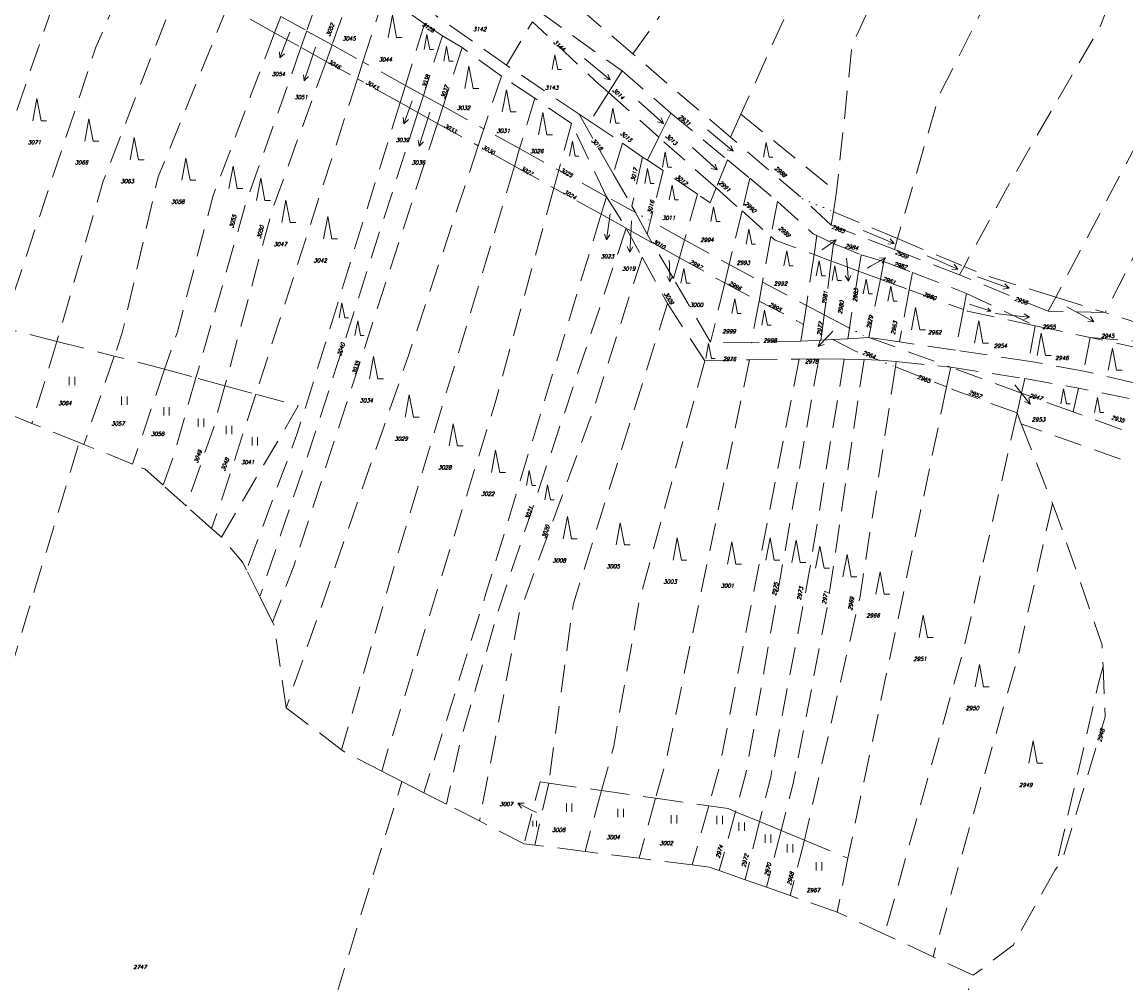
# Model space of a CAD drawing. Header units: metres. Extents: x -626722 to -621116, y -1178216 to -1174550.
# Tile 70 of 86: x -624672 to -624473, y -1175971 to -1175799. Entities that reach past the tile are written whole.
import ezdxf
from ezdxf.enums import TextEntityAlignment as Align

# ---------------------------------------------------------------- set-up
doc = ezdxf.new("R2010")
doc.units = ezdxf.units.M
doc.header["$MEASUREMENT"] = 0
doc.linetypes.add('DASHEDX2', pattern=[1.5, 1, -0.5])
doc.linetypes.add('DOT', pattern=[0.25, 0, -0.25])
for name, color, linetype, lineweight in [('8_kat_KN_Hranice parcel', 200, 'DASHEDX2', 25), ('8_kat_KN_PČ popisy', 210, 'Continuous', 0), ('8_kat_KN_Slučkové čáry', 200, 'DOT', 25), ('8_kat_KN_Značky kultur', 7, 'Continuous', 0), ('8_kat_KN_Čísla parcel', 200, 'Continuous', 25)]:
    doc.layers.add(name, color=color, linetype=linetype, lineweight=lineweight)
doc.styles.add('Style-ITALICS', font='ITALICS.shx')

# ---------------------------------------------------------------- blocks, each defined once
blk = doc.blocks.new('1029')
at = {"layer": '8_kat_KN_PČ popisy', "color": 6, "linetype": 'Continuous', "lineweight": 0}
for p, q in [((0, 0), (-0.16, -3)), ((-0.16, -3), (-0.61, -1.97)), ((-0.16, -3), (0.39, -2.02))]:
    blk.add_line(p, q, dxfattribs=at)
blk = doc.blocks.new('1029_29')
at = {"layer": '8_kat_KN_PČ popisy', "color": 6, "linetype": 'Continuous', "lineweight": 0}
for p, q in [((0, 0), (-0.88, -2.87)), ((-0.88, -2.87), (-1.06, -1.77)), ((-0.88, -2.87), (-0.11, -2.06))]:
    blk.add_line(p, q, dxfattribs=at)
blk = doc.blocks.new('1029_113')
at = {"layer": '8_kat_KN_PČ popisy', "color": 6, "linetype": 'Continuous', "lineweight": 0}
for p, q in [((0, 0), (-1.03, -2.82)), ((-1.03, -2.82), (-1.15, -1.71)), ((-1.03, -2.82), (-0.21, -2.05))]:
    blk.add_line(p, q, dxfattribs=at)
blk = doc.blocks.new('1029_102')
at = {"layer": '8_kat_KN_PČ popisy', "color": 6, "linetype": 'Continuous', "lineweight": 0}
for p, q in [((0, 0), (2.98, -0.31)), ((2.98, -0.31), (2.04, 0.29)), ((2.98, -0.31), (1.94, -0.71))]:
    blk.add_line(p, q, dxfattribs=at)
blk = doc.blocks.new('1029_119')
at = {"layer": '8_kat_KN_PČ popisy', "color": 6, "linetype": 'Continuous', "lineweight": 0}
for p, q in [((0, 0), (-2.67, 1.36)), ((-2.67, 1.36), (-1.55, 1.35)), ((-2.67, 1.36), (-2.01, 0.46))]:
    blk.add_line(p, q, dxfattribs=at)
blk = doc.blocks.new('1029_162')
at = {"layer": '8_kat_KN_PČ popisy', "color": 6, "linetype": 'Continuous', "lineweight": 0}
for p, q in [((0, 0), (0.1, -3)), ((0.1, -3), (-0.43, -2.02)), ((0.1, -3), (0.57, -1.98))]:
    blk.add_line(p, q, dxfattribs=at)
blk = doc.blocks.new('1029_173')
at = {"layer": '8_kat_KN_PČ popisy', "color": 6, "linetype": 'Continuous', "lineweight": 0}
for p, q in [((0, 0), (-0.42, -2.97)), ((-0.42, -2.97), (-0.77, -1.91)), ((-0.42, -2.97), (0.22, -2.05))]:
    blk.add_line(p, q, dxfattribs=at)
blk = doc.blocks.new('1029_49')
at = {"layer": '8_kat_KN_PČ popisy', "color": 6, "linetype": 'Continuous', "lineweight": 0}
for p, q in [((0, 0), (0.26, -2.99)), ((0.26, -2.99), (0.67, -1.95)), ((0.26, -2.99), (-0.32, -2.04))]:
    blk.add_line(p, q, dxfattribs=at)
blk = doc.blocks.new('1029_171')
at = {"layer": '8_kat_KN_PČ popisy', "color": 6, "linetype": 'Continuous', "lineweight": 0}
for p, q in [((0, 0), (2.46, 1.72)), ((2.46, 1.72), (1.35, 1.56)), ((2.46, 1.72), (1.93, 0.74))]:
    blk.add_line(p, q, dxfattribs=at)
blk = doc.blocks.new('1029_176')
at = {"layer": '8_kat_KN_PČ popisy', "color": 6, "linetype": 'Continuous', "lineweight": 0}
for p, q in [((0, 0), (-0.98, -2.84)), ((-0.98, -2.84), (-1.12, -1.73)), ((-0.98, -2.84), (-0.18, -2.05))]:
    blk.add_line(p, q, dxfattribs=at)
blk = doc.blocks.new('1029_177')
at = {"layer": '8_kat_KN_PČ popisy', "color": 6, "linetype": 'Continuous', "lineweight": 0}
for p, q in [((0, 0), (-1.08, -2.8)), ((-1.08, -2.8), (-1.18, -1.69)), ((-1.08, -2.8), (-0.25, -2.05))]:
    blk.add_line(p, q, dxfattribs=at)
blk = doc.blocks.new('1029_74')
at = {"layer": '8_kat_KN_PČ popisy', "color": 6, "linetype": 'Continuous', "lineweight": 0}
for p, q in [((0, 0), (2.62, -1.46)), ((2.62, -1.46), (1.51, -1.41)), ((2.62, -1.46), (1.99, -0.53))]:
    blk.add_line(p, q, dxfattribs=at)
blk = doc.blocks.new('1029_185')
at = {"layer": '8_kat_KN_PČ popisy', "color": 6, "linetype": 'Continuous', "lineweight": 0}
for p, q in [((0, 0), (1.89, -2.33)), ((1.89, -2.33), (0.87, -1.87)), ((1.89, -2.33), (1.65, -1.24))]:
    blk.add_line(p, q, dxfattribs=at)
blk = doc.blocks.new('1029_188')
at = {"layer": '8_kat_KN_PČ popisy', "color": 6, "linetype": 'Continuous', "lineweight": 0}
for p, q in [((0, 0), (-2.08, -2.16)), ((-2.08, -2.16), (-1.75, -1.09)), ((-2.08, -2.16), (-1.03, -1.79))]:
    blk.add_line(p, q, dxfattribs=at)
blk = doc.blocks.new('1029_189')
at = {"layer": '8_kat_KN_PČ popisy', "color": 6, "linetype": 'Continuous', "lineweight": 0}
for p, q in [((0, 0), (2.62, 1.46)), ((2.62, 1.46), (1.51, 1.41)), ((2.62, 1.46), (1.99, 0.53))]:
    blk.add_line(p, q, dxfattribs=at)
blk = doc.blocks.new('3.08_1')
at = {"layer": '8_kat_KN_Značky kultur', "color": 7, "linetype": 'Continuous', "lineweight": 13}
for p, q in [((0, 2.68), (-0.5, 0)), ((0.5, 0), (0, 2.68)), ((0.5, 0), (1.17, 0))]:
    blk.add_line(p, q, dxfattribs=at)
blk = doc.blocks.new('8.02_6')
at = {"layer": '8_kat_KN_Značky kultur', "color": 7, "linetype": 'Continuous', "lineweight": 13}
for p, q in [((-2.22, 1.99), (2.24, -2.02)), ((2.24, -2.02), (1.18, -1.74)), ((2.24, -2.02), (1.85, -1))]:
    blk.add_line(p, q, dxfattribs=at)
blk = doc.blocks.new('3.08')
at = {"layer": '8_kat_KN_Značky kultur', "color": 7, "linetype": 'Continuous', "lineweight": 13}
for p, q in [((0, 4), (-0.75, 0)), ((0.75, 0), (0, 4)), ((0.75, 0), (1.75, 0))]:
    blk.add_line(p, q, dxfattribs=at)
blk = doc.blocks.new('3.06')
at = {"layer": '8_kat_KN_Značky kultur', "color": 7, "linetype": 'Continuous', "lineweight": 13}
for p, q in [((-0.51, 0), (-0.51, 1.5)), ((0.49, 0), (0.49, 1.5))]:
    blk.add_line(p, q, dxfattribs=at)
blk = doc.blocks.new('8.02_17')
at = {"layer": '8_kat_KN_Značky kultur', "color": 7, "linetype": 'Continuous', "lineweight": 13}
for p, q in [((-1.9, 0.61), (1.92, -0.63)), ((1.92, -0.63), (1.19, -0.75)), ((1.92, -0.63), (1.4, -0.11))]:
    blk.add_line(p, q, dxfattribs=at)
blk = doc.blocks.new('8.02_7')
at = {"layer": '8_kat_KN_Značky kultur', "color": 7, "linetype": 'Continuous', "lineweight": 13}
for p, q in [((-2.81, 1.01), (2.83, -1.04)), ((2.83, -1.04), (1.74, -1.18)), ((2.83, -1.04), (2.09, -0.23))]:
    blk.add_line(p, q, dxfattribs=at)
blk = doc.blocks.new('8.02_21')
at = {"layer": '8_kat_KN_Značky kultur', "color": 7, "linetype": 'Continuous', "lineweight": 13}
for p, q in [((-2.75, 1.16), (2.77, -1.19)), ((2.77, -1.19), (1.68, -1.27)), ((2.77, -1.19), (2.07, -0.34))]:
    blk.add_line(p, q, dxfattribs=at)
blk = doc.blocks.new('8.02_29')
at = {"layer": '8_kat_KN_Značky kultur', "color": 7, "linetype": 'Continuous', "lineweight": 13}
for p, q in [((-2.29, 1.91), (2.31, -1.95)), ((2.31, -1.95), (1.23, -1.7)), ((2.31, -1.95), (1.88, -0.93))]:
    blk.add_line(p, q, dxfattribs=at)
blk = doc.blocks.new('3.06_1')
at = {"layer": '8_kat_KN_Značky kultur', "color": 7, "linetype": 'Continuous', "lineweight": 13}
for p, q in [((-0.34, 0), (-0.34, 1)), ((0.33, 0), (0.33, 1))]:
    blk.add_line(p, q, dxfattribs=at)

msp = doc.modelspace()

# ---------------------------------------------------------------- linework, layer by layer
at = {"layer": '8_kat_KN_Hranice parcel', "lineweight": 13, "ltscale": 5}
for p, q in [((-624436.15, -1175753.25), (-624486.09, -1175847.95)), ((-624616.22, -1175788.11), (-624620.47, -1175800.15)), ((-624611.62, -1175790.66), (-624615.95, -1175802.65)), ((-624561.95, -1175804.29), (-624575.94, -1175792.33)), ((-624606.56, -1175793.79), (-624610.41, -1175805.72)), ((-624599.35, -1175798.9), (-624606.56, -1175793.79)), ((-624626.27, -1175800.48), (-624634.71, -1175795.79)), ((-624578.86, -1175796.6), (-624563.91, -1175807.34)), ((-624625.16, -1175797.56), (-624626.27, -1175800.48)), ((-624625.16, -1175797.56), (-624620.47, -1175800.15)), ((-624599.35, -1175798.9), (-624602.78, -1175809.94)), ((-624596.13, -1175801.02), (-624599.35, -1175798.9)), ((-624584.63, -1175806.31), (-624597.36, -1175797.37)), ((-624584.63, -1175806.31), (-624579.98, -1175798.49)), ((-624561.95, -1175804.29), (-624557.16, -1175797.49)), ((-624626.27, -1175800.48), (-624621.52, -1175803.12)), ((-624620.47, -1175800.15), (-624621.52, -1175803.12)), ((-624615.95, -1175802.65), (-624620.47, -1175800.15)), ((-624596.13, -1175801.02), (-624599.56, -1175811.72)), ((-624592.61, -1175803.15), (-624596.13, -1175801.02)), ((-624615.95, -1175802.65), (-624617.02, -1175805.62)), ((-624615.95, -1175802.65), (-624610.41, -1175805.72)), ((-624617.02, -1175805.62), (-624621.52, -1175803.12)), ((-624592.61, -1175803.15), (-624596.02, -1175813.67)), ((-624585.56, -1175808.26), (-624592.61, -1175803.15)), ((-624544.44, -1175819.25), (-624561.95, -1175804.29)), ((-624617.02, -1175805.62), (-624611.38, -1175808.75)), ((-624610.41, -1175805.72), (-624611.38, -1175808.75)), ((-624602.78, -1175809.94), (-624610.41, -1175805.72)), ((-624571.6, -1175815.11), (-624584.63, -1175806.31)), ((-624611.38, -1175808.75), (-624629.63, -1175865.36)), ((-624603.73, -1175813.01), (-624611.38, -1175808.75)), ((-624585.56, -1175808.26), (-624588.7, -1175817.73)), ((-624579.58, -1175812.23), (-624585.56, -1175808.26)), ((-624563.91, -1175807.34), (-624566.35, -1175811.2)), ((-624563.91, -1175807.34), (-624555.14, -1175814.89)), ((-624602.78, -1175809.94), (-624603.73, -1175813.01)), ((-624602.78, -1175809.94), (-624599.56, -1175811.72)), ((-624599.56, -1175811.72), (-624600.54, -1175814.78)), ((-624596.02, -1175813.67), (-624599.56, -1175811.72)), ((-624579.58, -1175812.23), (-624582.29, -1175821.27)), ((-624572.98, -1175816.77), (-624579.58, -1175812.23)), ((-624566.35, -1175811.2), (-624569.65, -1175816.42)), ((-624566.35, -1175811.2), (-624557.31, -1175819.23)), ((-624603.73, -1175813.01), (-624600.54, -1175814.78)), ((-624597.02, -1175816.74), (-624600.54, -1175814.78)), ((-624596.02, -1175813.67), (-624597.02, -1175816.74)), ((-624596.02, -1175813.67), (-624588.7, -1175817.73)), ((-624555.14, -1175814.89), (-624557.31, -1175819.23)), ((-624555.14, -1175814.89), (-624545.01, -1175823.28)), ((-624597.02, -1175816.74), (-624589.72, -1175820.8)), ((-624572.98, -1175816.77), (-624575.27, -1175825.16)), ((-624566.68, -1175829.91), (-624572.98, -1175816.77)), ((-624569.65, -1175816.42), (-624571.6, -1175815.11)), ((-624571.6, -1175815.11), (-624565.51, -1175825.8)), ((-624569.65, -1175816.42), (-624563.81, -1175820.27)), ((-624542.57, -1175815.09), (-624544.44, -1175819.25)), ((-624542.57, -1175815.09), (-624525.41, -1175829.04)), ((-624588.7, -1175817.73), (-624589.72, -1175820.8)), ((-624582.29, -1175821.27), (-624588.7, -1175817.73)), ((-624583.23, -1175824.41), (-624589.72, -1175820.8)), ((-624563.81, -1175820.27), (-624565.51, -1175825.8)), ((-624563.81, -1175820.27), (-624560.23, -1175822.79)), ((-624557.31, -1175819.23), (-624559.37, -1175823.37)), ((-624547.03, -1175828.34), (-624557.31, -1175819.23)), ((-624582.29, -1175821.27), (-624583.23, -1175824.41)), ((-624582.29, -1175821.27), (-624575.27, -1175825.16)), ((-624560.23, -1175822.79), (-624562.14, -1175831.6)), ((-624560.23, -1175822.79), (-624559.37, -1175823.37)), ((-624583.23, -1175824.41), (-624576.14, -1175828.35)), ((-624559.37, -1175823.37), (-624556.53, -1175825.23)), ((-624545.01, -1175823.28), (-624547.03, -1175828.34)), ((-624545.01, -1175823.28), (-624540.98, -1175826.61)), ((-624463.44, -1175823.63), (-624477.25, -1175850.72)), ((-624575.27, -1175825.16), (-624576.14, -1175828.35)), ((-624566.68, -1175829.91), (-624575.27, -1175825.16)), ((-624565.51, -1175825.8), (-624562.14, -1175831.6)), ((-624556.53, -1175825.23), (-624558.8, -1175834.26)), ((-624550.37, -1175829.47), (-624556.53, -1175825.23)), ((-624540.98, -1175826.61), (-624542.38, -1175832.47)), ((-624540.98, -1175826.61), (-624536.04, -1175830.79)), ((-624567.64, -1175833.07), (-624576.14, -1175828.35)), ((-624547.03, -1175828.34), (-624542.38, -1175832.47)), ((-624566.68, -1175829.91), (-624567.64, -1175833.07)), ((-624561.51, -1175832.77), (-624566.68, -1175829.91)), ((-624566.68, -1175829.91), (-624563.16, -1175835.56)), ((-624550.37, -1175829.47), (-624552.7, -1175837.64)), ((-624536.04, -1175830.79), (-624537.2, -1175837.07)), ((-624525.41, -1175829.04), (-624525.99, -1175832.61)), ((-624562.14, -1175831.6), (-624561.51, -1175832.77)), ((-624561.51, -1175832.77), (-624559.4, -1175836.63)), ((-624542.38, -1175832.47), (-624544.68, -1175842.08)), ((-624542.38, -1175832.47), (-624537.2, -1175837.07)), ((-624525.99, -1175832.61), (-624526.38, -1175835.01)), ((-624514.47, -1175837.44), (-624525.99, -1175832.61)), ((-624563.16, -1175835.56), (-624567.64, -1175833.07)), ((-624558.8, -1175834.26), (-624559.4, -1175836.63)), ((-624552.7, -1175837.64), (-624558.8, -1175834.26)), ((-624558.49, -1175838.16), (-624563.16, -1175835.56)), ((-624563.16, -1175835.56), (-624560.32, -1175840.76)), ((-624559.4, -1175836.63), (-624558.49, -1175838.16)), ((-624515.04, -1175839.41), (-624526.38, -1175835.01)), ((-624554.67, -1175844.59), (-624558.49, -1175838.16)), ((-624553.61, -1175840.87), (-624558.49, -1175838.16)), ((-624552.7, -1175837.64), (-624553.61, -1175840.87)), ((-624552.7, -1175837.64), (-624544.68, -1175842.08)), ((-624537.2, -1175837.07), (-624538.71, -1175845.27)), ((-624528.94, -1175836.88), (-624529.45, -1175840.31)), ((-624528.94, -1175836.88), (-624525.95, -1175838.33)), ((-624525.95, -1175838.33), (-624526.36, -1175841.45)), ((-624525.95, -1175838.33), (-624521.01, -1175840.32)), ((-624514.47, -1175837.44), (-624515.04, -1175839.41)), ((-624514.47, -1175837.44), (-624502.55, -1175842.43)), ((-624529.45, -1175840.31), (-624530.82, -1175849.43)), ((-624526.36, -1175841.45), (-624529.45, -1175840.31)), ((-624521.01, -1175840.32), (-624521.48, -1175843.25)), ((-624521.01, -1175840.32), (-624516.94, -1175841.51)), ((-624503.38, -1175843.95), (-624515.04, -1175839.41)), ((-624560.32, -1175840.76), (-624555.76, -1175849.1)), ((-624553.61, -1175840.87), (-624554.67, -1175844.59)), ((-624553.61, -1175840.87), (-624545.47, -1175845.39)), ((-624544.68, -1175842.08), (-624545.47, -1175845.39)), ((-624526.36, -1175841.45), (-624527.62, -1175851.11)), ((-624521.48, -1175843.25), (-624526.36, -1175841.45)), ((-624516.94, -1175841.51), (-624517.56, -1175844.69)), ((-624516.94, -1175841.51), (-624511.78, -1175843.5)), ((-624502.55, -1175842.43), (-624503.38, -1175843.95)), ((-624548.02, -1175856.04), (-624554.67, -1175844.59)), ((-624521.48, -1175843.25), (-624523.1, -1175853.49)), ((-624517.56, -1175844.69), (-624521.48, -1175843.25)), ((-624517.56, -1175844.69), (-624519.62, -1175855.16)), ((-624517.56, -1175844.69), (-624512.37, -1175846.6)), ((-624511.78, -1175843.5), (-624512.37, -1175846.6)), ((-624511.78, -1175843.5), (-624502.12, -1175847.27)), ((-624487.44, -1175850.47), (-624503.38, -1175843.95)), ((-624545.47, -1175845.39), (-624548.02, -1175856.04)), ((-624538.71, -1175845.27), (-624539.33, -1175848.64)), ((-624538.71, -1175845.27), (-624530.82, -1175849.43)), ((-624512.37, -1175846.6), (-624514.14, -1175855.97)), ((-624512.37, -1175846.6), (-624502.67, -1175850.17)), ((-624539.33, -1175848.64), (-624540.71, -1175856.12)), ((-624539.33, -1175848.64), (-624531.33, -1175852.82)), ((-624502.12, -1175847.27), (-624502.67, -1175850.17)), ((-624502.12, -1175847.27), (-624489.79, -1175853.06)), ((-624486.09, -1175847.95), (-624487.44, -1175850.47)), ((-624486.09, -1175847.95), (-624477.25, -1175850.72)), ((-624555.76, -1175849.1), (-624549.08, -1175859.36)), ((-624530.82, -1175849.43), (-624531.33, -1175852.82)), ((-624527.62, -1175851.11), (-624530.82, -1175849.43)), ((-624502.67, -1175850.17), (-624504.07, -1175857.47)), ((-624477.25, -1175850.72), (-624487.44, -1175850.47)), ((-624523.1, -1175853.49), (-624527.62, -1175851.11)), ((-624665.3, -1175855.88), (-624675.08, -1175853.38)), ((-624531.33, -1175852.82), (-624531.81, -1175855.82)), ((-624523.4, -1175855.4), (-624523.1, -1175853.49)), ((-624489.79, -1175853.06), (-624490.95, -1175859.42)), ((-624489.79, -1175853.06), (-624479.91, -1175855.2)), ((-624665.3, -1175855.88), (-624669.8, -1175870.6)), ((-624665.3, -1175855.88), (-624655.01, -1175858.52)), ((-624540.71, -1175856.12), (-624548.02, -1175856.04)), ((-624531.81, -1175855.82), (-624540.71, -1175856.12)), ((-624528.27, -1175855.67), (-624531.81, -1175855.82)), ((-624526.08, -1175855.55), (-624528.27, -1175855.67)), ((-624523.4, -1175855.4), (-624526.08, -1175855.55)), ((-624519.62, -1175855.16), (-624523.4, -1175855.4)), ((-624514.14, -1175855.97), (-624519.62, -1175855.16)), ((-624519.62, -1175855.16), (-624504.94, -1175860.52)), ((-624504.07, -1175857.47), (-624514.14, -1175855.97)), ((-624479.91, -1175855.2), (-624481.07, -1175861.21)), ((-624479.91, -1175855.2), (-624462.42, -1175856.61)), ((-624655.01, -1175858.52), (-624660.48, -1175874.36)), ((-624490.95, -1175859.42), (-624504.07, -1175857.47)), ((-624549.08, -1175859.36), (-624541.05, -1175859.21)), ((-624541.05, -1175859.21), (-624532.11, -1175859.05)), ((-624528.61, -1175858.99), (-624532.11, -1175859.05)), ((-624524.05, -1175859.07), (-624528.61, -1175858.99)), ((-624520.49, -1175859.13), (-624524.05, -1175859.07)), ((-624517.86, -1175859.28), (-624520.49, -1175859.13)), ((-624517.86, -1175859.28), (-624514.7, -1175859.48)), ((-624514.7, -1175859.48), (-624514.85, -1175860.46)), ((-624514.85, -1175860.46), (-624505.68, -1175864.06)), ((-624514.7, -1175859.48), (-624504.94, -1175860.52)), ((-624504.94, -1175860.52), (-624505.68, -1175864.06)), ((-624504.94, -1175860.52), (-624491.66, -1175862.57)), ((-624492.24, -1175865.15), (-624504.94, -1175860.52)), ((-624481.07, -1175861.21), (-624490.95, -1175859.42)), ((-624645.98, -1175860.87), (-624651.73, -1175877.9)), ((-624645.98, -1175860.87), (-624640.37, -1175862.41)), ((-624635.17, -1175863.84), (-624640.37, -1175862.41)), ((-624464.76, -1175864.98), (-624481.07, -1175861.21)), ((-624635.17, -1175863.84), (-624629.63, -1175865.36)), ((-624505.68, -1175864.06), (-624523.38, -1175948.64)), ((-624491.66, -1175862.57), (-624492.24, -1175865.15)), ((-624491.66, -1175862.57), (-624482, -1175864.26)), ((-624482, -1175864.26), (-624482.97, -1175868.54)), ((-624465.6, -1175867.66), (-624482, -1175864.26)), ((-624492.24, -1175865.15), (-624493.04, -1175868.71)), ((-624482.97, -1175868.54), (-624492.24, -1175865.15)), ((-624669.8, -1175870.6), (-624678.78, -1175866.97)), ((-624493.04, -1175868.71), (-624492.27, -1175870.69)), ((-624661.32, -1175874.02), (-624669.8, -1175870.6)), ((-624492.27, -1175870.69), (-624486.68, -1175885)), ((-624706.22, -1176023.01), (-624661.32, -1175874.02)), ((-624660.48, -1175874.36), (-624661.32, -1175874.02)), ((-624651.73, -1175877.9), (-624660.48, -1175874.36)), ((-624642.13, -1175885.38), (-624646.27, -1175881.7)), ((-624637.59, -1175889.44), (-624642.13, -1175885.38)), ((-624635.8, -1175891.03), (-624637.59, -1175889.44)), ((-624628.9, -1175901.7), (-624631.29, -1175896.91)), ((-624626.61, -1175906.27), (-624628.9, -1175901.7)), ((-624614.22, -1175929.18), (-624624.18, -1175921.64)), ((-624603.4, -1175934.88), (-624606.98, -1175933.05)), ((-624639.37, -1176052.02), (-624603.4, -1175934.88)), ((-624599.45, -1175936.89), (-624603.4, -1175934.88)), ((-624577.07, -1175935.17), (-624579.57, -1175946.29)), ((-624577.07, -1175935.17), (-624567.57, -1175936.52)), ((-624595.43, -1175938.94), (-624599.45, -1175936.89)), ((-624567.57, -1175936.52), (-624570.55, -1175947.43)), ((-624567.57, -1175936.52), (-624557.89, -1175937.9)), ((-624589.5, -1175941.97), (-624595.43, -1175938.94)), ((-624557.89, -1175937.9), (-624560.84, -1175948.66)), ((-624557.89, -1175937.9), (-624548.35, -1175939.26)), ((-624548.35, -1175939.26), (-624551.3, -1175949.86)), ((-624543.55, -1175940.3), (-624546.46, -1175950.88)), ((-624539.23, -1175942.09), (-624543.55, -1175940.3)), ((-624581.5, -1175946.05), (-624589.5, -1175941.97)), ((-624539.23, -1175942.09), (-624541.82, -1175952.52)), ((-624535.37, -1175943.68), (-624539.23, -1175942.09)), ((-624535.37, -1175943.68), (-624537.98, -1175953.87)), ((-624531.2, -1175945.41), (-624535.37, -1175943.68)), ((-624531.2, -1175945.41), (-624533.74, -1175955.37)), ((-624531.2, -1175945.41), (-624523.38, -1175948.64)), ((-624579.57, -1175946.29), (-624581.5, -1175946.05)), ((-624570.55, -1175947.43), (-624579.57, -1175946.29)), ((-624560.84, -1175948.66), (-624570.55, -1175947.43)), ((-624551.3, -1175949.86), (-624560.84, -1175948.66)), ((-624523.38, -1175948.64), (-624525.29, -1175958.35)), ((-624541.82, -1175952.52), (-624546.46, -1175950.88)), ((-624537.98, -1175953.87), (-624541.82, -1175952.52)), ((-624533.74, -1175955.37), (-624537.98, -1175953.87)), ((-624525.29, -1175958.35), (-624533.74, -1175955.37)), ((-624516.8, -1175962.29), (-624525.29, -1175958.35)), ((-624508.09, -1175966.33), (-624516.8, -1175962.29)), ((-624500.89, -1175969.67), (-624508.09, -1175966.33)), ((-624541.98, -1176090.35), (-624500.89, -1175969.67))]:
    msp.add_line(p, q, dxfattribs=at)
at = {"layer": '8_kat_KN_Hranice parcel', "lineweight": 13, "ltscale": 5, "flags": 128}
for points in [[(-624497.26, -1175716.69), (-624518.04, -1175753.08), (-624532.73, -1175793.35), (-624542.57, -1175815.09)], [(-624484.11, -1175730.69), (-624499.44, -1175758.33), (-624511.88, -1175779.81), (-624522.62, -1175802.62), (-624525.41, -1175829.04)], [(-624470.24, -1175740.2), (-624481.98, -1175762.33), (-624483.48, -1175765.01), (-624507.09, -1175811.9), (-624514.47, -1175837.44)], [(-624454.17, -1175747.26), (-624468.08, -1175773.04), (-624478.05, -1175799.21), (-624493.78, -1175826.45), (-624502.55, -1175842.43)], [(-624659.81, -1175781.86), (-624666.24, -1175796.14), (-624678.05, -1175830.56), (-624684.07, -1175851.08)], [(-624651.19, -1175786.63), (-624658.3, -1175803.09), (-624675.08, -1175853.38)], [(-624643.07, -1175791.14), (-624657.01, -1175827.13), (-624665.3, -1175855.88)], [(-624634.71, -1175795.79), (-624647.14, -1175826.33), (-624653.58, -1175854.35), (-624655.01, -1175858.52)], [(-624566.35, -1175811.2), (-624568.67, -1175809.15), (-624579.98, -1175798.49)], [(-624626.27, -1175800.48), (-624637.26, -1175829.71), (-624643.7, -1175854.15), (-624645.98, -1175860.87)], [(-624621.52, -1175803.12), (-624631.47, -1175831.3), (-624640.37, -1175862.41)], [(-624617.02, -1175805.62), (-624626.75, -1175832.54), (-624635.17, -1175863.84)], [(-624603.73, -1175813.01), (-624622.24, -1175872.62), (-624631.29, -1175896.91)], [(-624600.54, -1175814.78), (-624619.01, -1175872.48), (-624628.9, -1175901.7)], [(-624597.02, -1175816.74), (-624622.76, -1175896.03), (-624626.61, -1175906.27)], [(-624589.72, -1175820.8), (-624602.27, -1175858.57), (-624624.18, -1175921.64)], [(-624526.38, -1175835.01), (-624531.51, -1175830.3), (-624544.44, -1175819.25)], [(-624583.23, -1175824.41), (-624604.9, -1175896.68), (-624614.22, -1175929.18)], [(-624576.14, -1175828.35), (-624586.53, -1175866.5), (-624605.82, -1175928.94), (-624606.98, -1175933.05)], [(-624547.03, -1175828.34), (-624548.1, -1175831.02), (-624550.37, -1175829.47)], [(-624536.04, -1175830.79), (-624529.6, -1175836.55), (-624528.94, -1175836.88)], [(-624567.64, -1175833.07), (-624588.51, -1175901.75), (-624599.45, -1175936.89)], [(-624563.16, -1175835.56), (-624586.1, -1175904.14), (-624592.91, -1175927.52), (-624595.43, -1175938.94)], [(-624537.2, -1175837.07), (-624536.44, -1175837.74), (-624529.45, -1175840.31)], [(-624560.32, -1175840.76), (-624569.18, -1175868.51), (-624582.35, -1175904.72), (-624589.5, -1175941.97)], [(-624544.68, -1175842.08), (-624542.79, -1175843.12), (-624538.71, -1175845.27)], [(-624486.09, -1175847.95), (-624499.12, -1175843.87), (-624502.55, -1175842.43)], [(-624545.47, -1175845.39), (-624544.11, -1175846.15), (-624539.33, -1175848.64)], [(-624555.76, -1175849.1), (-624572.64, -1175902.9), (-624577.07, -1175935.17)], [(-624489.79, -1175853.06), (-624501.95, -1175850.44), (-624502.67, -1175850.17)], [(-624528.27, -1175855.67), (-624528.07, -1175854.51), (-624527.62, -1175851.11)], [(-624469.41, -1175852.91), (-624471.04, -1175852.66), (-624477.25, -1175850.72)], [(-624526.08, -1175855.55), (-624522.15, -1175857.6), (-624517.86, -1175859.28)], [(-624462.91, -1175858.37), (-624470.89, -1175857.15), (-624479.91, -1175855.2)], [(-624645.98, -1175860.87), (-624648.25, -1175860.25), (-624655.01, -1175858.52)], [(-624549.08, -1175859.36), (-624560.85, -1175902.62), (-624565.4, -1175928.55), (-624567.57, -1175936.52)], [(-624541.05, -1175859.21), (-624555.85, -1175930.5), (-624557.89, -1175937.9)], [(-624532.11, -1175859.05), (-624546.49, -1175932.55), (-624548.35, -1175939.26)], [(-624528.61, -1175858.99), (-624541.67, -1175933.45), (-624543.55, -1175940.3)], [(-624524.05, -1175859.07), (-624530.43, -1175897.96), (-624537.3, -1175934.33), (-624539.23, -1175942.09)], [(-624520.49, -1175859.13), (-624527.06, -1175903.45), (-624533.21, -1175935.27), (-624535.37, -1175943.68)], [(-624514.85, -1175860.46), (-624521.2, -1175901.65), (-624531.2, -1175945.41)], [(-624640.37, -1175862.41), (-624644.35, -1175876.4), (-624646.27, -1175881.7)], [(-624635.17, -1175863.84), (-624637.26, -1175871.63), (-624642.13, -1175885.38)], [(-624493.04, -1175868.71), (-624504.11, -1175864.68), (-624505.68, -1175864.06)], [(-624629.63, -1175865.36), (-624635.76, -1175884.39), (-624637.59, -1175889.44)], [(-624635.8, -1175891.03), (-624622, -1175867.46), (-624629.63, -1175865.36)], [(-624493.04, -1175868.71), (-624502.62, -1175911.17), (-624516.8, -1175962.29)], [(-624467.39, -1175874.59), (-624470.14, -1175873.22), (-624482.97, -1175868.54)], [(-624404.92, -1175920.87), (-624418.44, -1175909.88), (-624435.96, -1175897.8), (-624453.39, -1175887.5), (-624471.85, -1175877.92), (-624492.27, -1175870.69)], [(-624646.27, -1175881.7), (-624649.54, -1175878.78), (-624651.73, -1175877.9)], [(-624486.68, -1175885), (-624492.77, -1175912), (-624508.09, -1175966.33)], [(-624486.68, -1175885), (-624485.83, -1175887.18), (-624477.76, -1175910.39), (-624477.6, -1175914.16)], [(-624631.29, -1175896.91), (-624631.99, -1175895.51), (-624635.8, -1175891.03)], [(-624624.18, -1175921.64), (-624626.28, -1175906.93), (-624626.61, -1175906.27)], [(-624477.6, -1175914.16), (-624478.39, -1175917.21), (-624486.19, -1175950.72)], [(-624477.6, -1175914.16), (-624477.22, -1175923.3), (-624484.92, -1175949.09), (-624486.19, -1175950.72)], [(-624606.98, -1175933.05), (-624613.5, -1175929.72), (-624614.22, -1175929.18)], [(-624577.07, -1175935.17), (-624578.62, -1175934.95), (-624581.5, -1175946.05)], [(-624543.55, -1175940.3), (-624544.89, -1175939.75), (-624548.35, -1175939.26)], [(-624546.46, -1175950.88), (-624548.25, -1175950.25), (-624551.3, -1175949.86)], [(-624486.19, -1175950.72), (-624493.74, -1175964.26), (-624500.89, -1175969.67)]]:
    msp.add_lwpolyline(points, dxfattribs=at)
at = {"layer": '8_kat_KN_PČ popisy', "lineweight": 0}
for p, q in [((-624623.53, -1175800.4), (-624624.22, -1175802.19)), ((-624618.89, -1175803.06), (-624619.97, -1175806.28)), ((-624601.55, -1175812.69), (-624602.04, -1175814.01)), ((-624598.38, -1175814.73), (-624599.41, -1175817.99)), ((-624566.05, -1175832.97), (-624566.3, -1175834.7)), ((-624562.2, -1175834.26), (-624562.36, -1175836.88)), ((-624527.99, -1175839.42), (-624527.95, -1175839.39)), ((-624555.45, -1175841.28), (-624555.41, -1175842.19)), ((-624523.63, -1175840.95), (-624523.53, -1175842.1)), ((-624519.89, -1175842.71), (-624519.23, -1175842.34)), ((-624484.11, -1175849.68), (-624481.87, -1175850.9)), ((-624496.98, -1175850.87), (-624493.78, -1175851.22)), ((-624526.06, -1175854.04), (-624526.63, -1175854.62)), ((-624493.46, -1175863.67), (-624492.56, -1175864.79)), ((-624579.24, -1175940.46), (-624579.91, -1175940.12))]:
    msp.add_line(p, q, dxfattribs=at)
at = {"layer": '8_kat_KN_Slučkové čáry', "lineweight": 0, "ltscale": 5}
for p, q in [((-624531.51, -1175830.3), (-624525.99, -1175832.61)), ((-624561.51, -1175832.77), (-624558.8, -1175834.26)), ((-624523.1, -1175853.49), (-624520.68, -1175854.77)), ((-624520.68, -1175854.77), (-624519.62, -1175855.16)), ((-624517.86, -1175859.28), (-624514.85, -1175860.46))]:
    msp.add_line(p, q, dxfattribs=at)

# ---------------------------------------------------------------- block references
at = {"layer": '8_kat_KN_PČ popisy', "lineweight": 0}
for name, p in [('1029_177', (-624624.22, -1175802.19)), ('1029_176', (-624619.97, -1175806.28)), ('1029_113', (-624602.04, -1175814.01)), ('1029_29', (-624599.41, -1175817.99)), ('1029_173', (-624566.3, -1175834.7)), ('1029', (-624562.36, -1175836.88)), ('1029_171', (-624527.95, -1175839.39)), ('1029_162', (-624555.41, -1175842.19)), ('1029_49', (-624523.53, -1175842.1)), ('1029_189', (-624519.23, -1175842.34)), ('1029_102', (-624493.78, -1175851.22)), ('1029_74', (-624481.87, -1175850.9)), ('1029_188', (-624526.63, -1175854.62)), ('1029_185', (-624492.56, -1175864.79)), ('1029_119', (-624579.91, -1175940.12))]:
    msp.add_blockref(name, p, dxfattribs=at)
at = {"layer": '8_kat_KN_Značky kultur', "lineweight": 13}
for name, p in [('3.08', (-624605.1, -1175801.35)), ('3.08_1', (-624598.91, -1175803.47)), ('3.08_1', (-624595.4, -1175805.56)), ('3.08_1', (-624575.95, -1175807.1)), ('3.08', (-624591.38, -1175810.5)), ('8.02_29', (-624568.33, -1175807)), ('3.08', (-624584.66, -1175814.7)), ('3.08', (-624668.9, -1175816.26)), ('8.02_6', (-624558.74, -1175814.73)), ('3.08', (-624578.14, -1175818.78)), ('3.08_1', (-624565.55, -1175816.72)), ('3.08', (-624659.56, -1175819.94)), ('8.02_29', (-624546.26, -1175819.81)), ('3.08', (-624651.42, -1175823.3)), ('3.08_1', (-624572.81, -1175822.63)), ('3.08_1', (-624538.03, -1175822.83)), ('3.08_1', (-624556.17, -1175824.61)), ('8.02_6', (-624549.07, -1175823.08)), ('3.08', (-624642.15, -1175826.97)), ('3.08', (-624633.7, -1175828.41)), ('3.08_1', (-624559.32, -1175827.54)), ('3.08', (-624628.74, -1175830.58)), ('3.08_1', (-624554.93, -1175830.5)), ('3.08', (-624624.21, -1175834.52)), ('3.08_1', (-624547.49, -1175834.38)), ('3.08', (-624616.71, -1175837.47)), ('3.08_1', (-624541.15, -1175838.44)), ('8.02_21', (-624517.88, -1175837.13)), ('3.08_1', (-624534.36, -1175842.32)), ('8.02_21', (-624506.4, -1175841.7)), ('3.08_1', (-624528.55, -1175844.12)), ('3.08_1', (-624525.72, -1175844.98)), ('3.08_1', (-624552.85, -1175845.45)), ('3.08_1', (-624520.12, -1175847.37)), ('8.02_7', (-624497.3, -1175845.3)), ('3.08_1', (-624515.69, -1175848.66)), ('3.08_1', (-624543.7, -1175850.9)), ('3.08_1', (-624614.16, -1175851.66)), ('3.08_1', (-624538.33, -1175852.96)), ('3.08', (-624511.23, -1175853.82)), ('8.02_17', (-624499.67, -1175849.81)), ('3.08_1', (-624611.33, -1175854.85)), ('3.08', (-624499.92, -1175856.21)), ('3.08', (-624488.69, -1175858.42)), ('3.08_1', (-624548.38, -1175858.96)), ('3.08', (-624475.91, -1175861.07)), ('3.08', (-624608.49, -1175862.61)), ('3.06', (-624662.61, -1175863.76)), ('3.08_1', (-624484.68, -1175867.06)), ('3.06', (-624653.19, -1175867.26)), ('3.08', (-624602.08, -1175869.48)), ('3.08_1', (-624478.62, -1175868.63)), ('3.06', (-624645.63, -1175869.17)), ('3.06', (-624639.43, -1175871.22)), ('3.06', (-624634.42, -1175872.53)), ('3.08', (-624594.19, -1175874.65)), ('3.06', (-624629.78, -1175874.55)), ('3.08', (-624586.59, -1175879.4)), ('3.08_1', (-624580.56, -1175881.72)), ('3.08_1', (-624577.27, -1175884.32)), ('3.08', (-624573.71, -1175891.34)), ('3.08', (-624564.22, -1175892.42)), ('3.08', (-624554.01, -1175895.16)), ('3.08', (-624544.23, -1175895.85)), ('3.08', (-624537.35, -1175895.16)), ('3.08', (-624532.68, -1175895.58)), ('3.08', (-624528.42, -1175896.61)), ('3.08', (-624523.53, -1175898.13)), ('3.08', (-624517.61, -1175901.26)), ('3.08', (-624509.85, -1175909.05)), ('3.08', (-624499.79, -1175917.87)), ('3.08', (-624490.16, -1175931.6)), ('3.06', (-624573.39, -1175940.31)), ('3.06', (-624564.14, -1175941.29)), ('3.06', (-624554.56, -1175942.4)), ('3.06', (-624546.37, -1175942.52)), ('3.06_1', (-624579.6, -1175942.94)), ('3.06', (-624542.45, -1175943.76)), ('3.06', (-624537.71, -1175945.88)), ('3.06', (-624533.75, -1175947.62)), ('3.06', (-624528.57, -1175950.88))]:
    msp.add_blockref(name, p, dxfattribs=at)

# ---------------------------------------------------------------- texts
at = {"layer": '8_kat_KN_Čísla parcel', "lineweight": 0, "style": 'Style-ITALICS'}
for s, rotation, p in [('3052', 69, (-624616.366, -1175801.204)), ('3128', 326, (-624599.875, -1175799.134)), ('3144', 320, (-624576.296, -1175802.271)), ('3046', 330, (-624616.755, -1175805.856)), ('3038', 72, (-624599.131, -1175810.452)), ('3043', 330, (-624609.945, -1175809.596)), ('3037', 72, (-624595.761, -1175812.362)), ('3014', 318, (-624565.698, -1175810.881)), ('3033', 330, (-624595.945, -1175817.356)), ('2931', 320, (-624553.826, -1175815.681)), ('3015', 321, (-624564.334, -1175818.63)), ('3013', 318, (-624556.178, -1175819.111)), ('3030', 330, (-624589.095, -1175821.196)), ('3018', 312, (-624569.461, -1175819.868)), ('3027', 330, (-624582.225, -1175824.996)), ('3025', 330, (-624575.125, -1175825.296)), ('2988', 319, (-624536.597, -1175824.901)), ('3017', 77, (-624561.661, -1175827.201)), ('3012', 321, (-624554.364, -1175826.42)), ('3024', 330, (-624574.485, -1175829.256)), ('2991', 318, (-624546.628, -1175827.471)), ('2990', 318, (-624542.038, -1175831.231)), ('3016', 76, (-624558.685, -1175833.005)), ('3055', 75, (-624633.698, -1175835.599)), ('3050', 75, (-624628.778, -1175837.519)), ('2989', 318, (-624535.888, -1175835.651)), ('2985', 337, (-624526.342, -1175835.562)), ('3010', 330, (-624558.495, -1175838.136)), ('2959', 337, (-624514.962, -1175840.132)), ('2997', 330, (-624551.865, -1175841.786)), ('2961', 339, (-624517.234, -1175844.843)), ('2996', 330, (-624544.855, -1175845.576)), ('2981', 82, (-624527.328, -1175849.268)), ('2960', 339, (-624509.954, -1175847.653)), ('2956', 340, (-624493.55, -1175848.498)), ('2995', 330, (-624537.635, -1175849.406)), ('2980', 81, (-624524.48, -1175851.012)), ('2979', 78, (-624519.368, -1175853.646)), ('2963', 79, (-624514.985, -1175854.702)), ('2977', 81, (-624528.239, -1175854.837)), ('3040', 72, (-624614.361, -1175858.572)), ('2964', 339, (-624520.854, -1175858.163)), ('3035', 72, (-624611.691, -1175861.832)), ('2976', 359, (-624545.854, -1175859.369)), ('2965', 339, (-624510.954, -1175862.503)), ('2952', 339, (-624501.784, -1175865.253)), ('2947', 346, (-624490.885, -1175865.914)), ('2935', 344, (-624476.194, -1175869.817)), ('3049', 70, (-624640.101, -1175877.8)), ('3048', 70, (-624635.221, -1175879.22)), ('3021', 71, (-624580.646, -1175887.926)), ('3020', 71, (-624577.656, -1175891.276)), ('2975', 79, (-624536.305, -1175901.592)), ('2973', 79, (-624531.845, -1175902.382)), ('2971', 79, (-624527.355, -1175903.112)), ('2969', 81, (-624522.66, -1175904.192)), ('2948', 75, (-624477.958, -1175927.849)), ('2974', 74, (-624546.432, -1175948.714)), ('2972', 76, (-624541.795, -1175950.335)), ('2970', 76, (-624537.705, -1175951.925)), ('2968', 76, (-624533.635, -1175953.555))]:
    msp.add_text(s, height=0.7, rotation=rotation, dxfattribs=at).set_placement(p)
for s, p in [('3142', (-624590.65, -1175800.19)), ('3045', (-624614.09, -1175801.87)), ('3044', (-624607.57, -1175805.63)), ('3143', (-624577.74, -1175810.68)), ('3032', (-624593.56, -1175814.3)), ('3031', (-624586.44, -1175818.42)), ('3071', (-624670.56, -1175820.49)), ('3026', (-624580.41, -1175822.09)), ('3066', (-624662.11, -1175824.11)), ('3063', (-624653.89, -1175827.47)), ('3058', (-624644.82, -1175831.16)), ('3011', (-624556.73, -1175834.06)), ('3047', (-624626.44, -1175838.78)), ('2994', (-624549.85, -1175838.01)), ('3042', (-624619.27, -1175841.7)), ('2993', (-624543.36, -1175842.11)), ('2992', (-624536.67, -1175845.85)), ('3000', (-624551.77, -1175849.67)), ('2999', (-624545.91, -1175854.43)), ('2962', (-624509, -1175854.6)), ('2998', (-624538.57, -1175856.08)), ('2954', (-624497.22, -1175857.03)), ('2946', (-624486.19, -1175859.22)), ('3034', (-624611, -1175866.83)), ('3064', (-624665.07, -1175867.32)), ('3057', (-624655.56, -1175870.98)), ('3056', (-624648.45, -1175872.83)), ('3029', (-624604.75, -1175873.7)), ('3041', (-624632.27, -1175877.92)), ('3028', (-624596.91, -1175878.85)), ('3022', (-624589.2, -1175883.58)), ('3008', (-624576.39, -1175895.56)), ('3005', (-624566.72, -1175896.6)), ('3003', (-624556.51, -1175899.35)), ('3001', (-624546.2, -1175900.07)), ('2966', (-624520.06, -1175905.43)), ('2951', (-624511.64, -1175913.22)), ('2950', (-624502.26, -1175922.05)), ('2949', (-624492.66, -1175935.86)), ('3006', (-624576.49, -1175943.92)), ('3004', (-624566.71, -1175945.24)), ('3002', (-624557.18, -1175946.29)), ('2967', (-624530.8, -1175954.74)), ('2747', (-624651.62, -1175968.52))]:
    msp.add_text(s, height=0.7, dxfattribs=at).set_placement(p)
for s, p in [('3054', (-624625.583, -1175808.24)), ('3051', (-624621.501, -1175812.39)), ('3039', (-624603.323, -1175820.08)), ('3036', (-624600.463, -1175824.12)), ('3023', (-624566.549, -1175840.96)), ('3019', (-624562.728, -1175843.17)), ('2955', (-624487.296, -1175853.6)), ('2945', (-624476.763, -1175855.25)), ('2978', (-624529.89, -1175859.85)), ('2953', (-624489.186, -1175870.26)), ('3007', (-624584.693, -1175939.27))]:
    msp.add_text(s, height=0.7, dxfattribs=at).set_placement(p, align=Align.CENTER)
for s, rotation, p in [('2984', 347, (-624522.791, -1175839.281)), ('2982', 344, (-624514.046, -1175842.592)), ('2983', 84, (-624521.67, -1175847.637)), ('3009', 301, (-624555.795, -1175848.314))]:
    msp.add_text(s, height=0.7, rotation=rotation, dxfattribs=at).set_placement(p, align=Align.CENTER)

doc.saveas('drawing.dxf')
